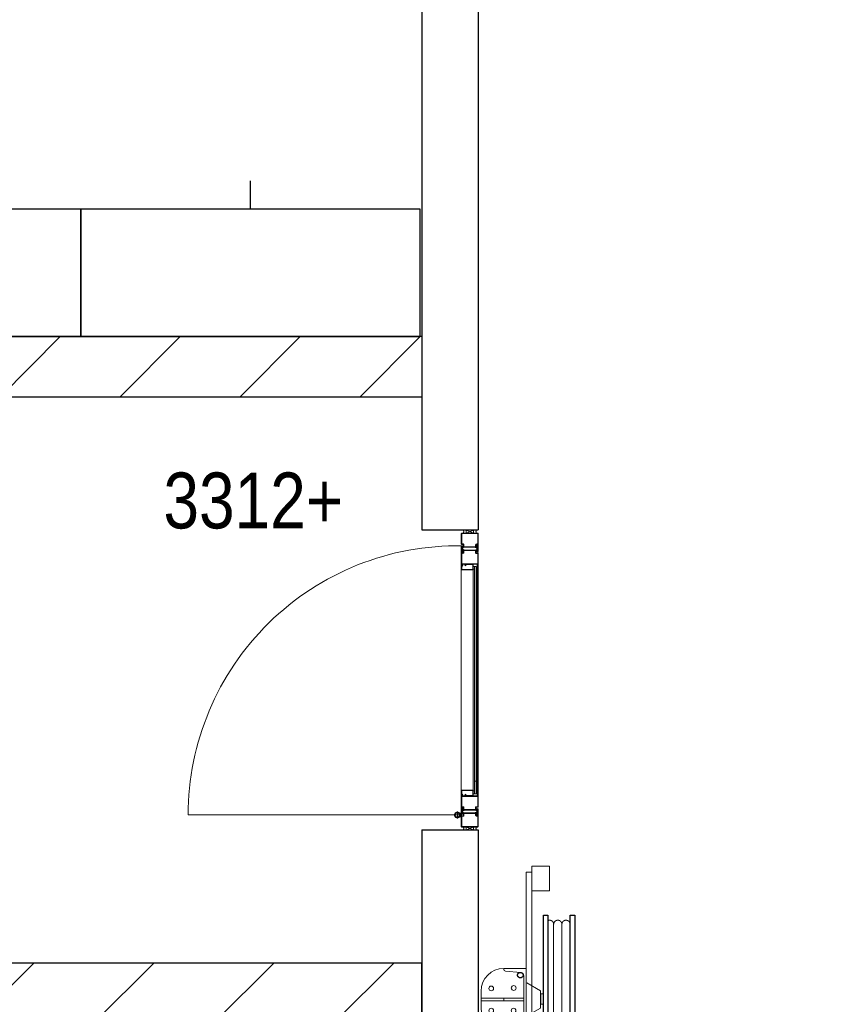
# Model space of a CAD drawing. Header units: millimetres. Extents: x 293454 to 524618, y 211738 to 307297.
# Tile 19 of 152: x 360297 to 363215, y 255602 to 259083. Entities that reach past the tile are written whole.
import ezdxf

# ---------------------------------------------------------------- set-up
doc = ezdxf.new("R2010")
doc.units = ezdxf.units.MM
doc.header["$LTSCALE"] = 400
doc.linetypes.add('HIDDEN', pattern=[0.375, 0.25, -0.125])
for name, color, linetype in [('inlay', 6, 'Continuous'), ('timmerwerk-ge', 150, 'Continuous'), ('timmerwerk-ve', 8, 'HIDDEN')]:
    doc.layers.add(name, color=color, linetype=linetype)
for name, color, linetype, lineweight in [('mat-beton (ihwg)', 5, 'Continuous', 25), ('mat-kalkzandsteen', 5, 'Continuous', 25), ('None', 7, 'Continuous', 9), ('Tekst', 140, 'Continuous', 15)]:
    doc.layers.add(name, color=color, linetype=linetype, lineweight=lineweight)
doc.styles.add('Arial Narrow', font='ARIALN.TTF', dxfattribs={"height": 222.25})

# ---------------------------------------------------------------- blocks, each defined once
blk = doc.blocks.new('*X57')
at = {"layer": 'None', "lineweight": 9}
for p, q in [((-55492.9, 510), (-55297.9, 705)), ((-55087.6, 491), (-54873.6, 705)), ((-54663.3, 491), (-54449.3, 705)), ((-54239.1, 491), (-54025.1, 705)), ((-53814.8, 491), (-53600.8, 705)), ((-53390.5, 491), (-53176.5, 705)), ((-52966.3, 491), (-52752.3, 705)), ((-52542, 491), (-52328, 705)), ((-52117.7, 491), (-51903.7, 705)), ((-51693.5, 491), (-51479.5, 705)), ((-51269.2, 491), (-51055.2, 705)), ((-50845, 491), (-50631, 705)), ((-50420.7, 491), (-50206.7, 705))]:
    blk.add_line(p, q, dxfattribs=at)
blk = doc.blocks.new('*X65')
at = {"layer": 'None', "lineweight": 9}
for p, q in [((-55419.2, 2705), (-55205.2, 2919)), ((-54994.9, 2705), (-54780.9, 2919)), ((-54570.6, 2705), (-54356.6, 2919)), ((-54146.4, 2705), (-53932.4, 2919)), ((-53722.1, 2705), (-53508.1, 2919)), ((-53297.9, 2705), (-53083.9, 2919)), ((-52873.6, 2705), (-52659.6, 2919)), ((-52449.3, 2705), (-52235.3, 2919)), ((-52025.1, 2705), (-51811.1, 2919)), ((-51600.8, 2705), (-51386.8, 2919)), ((-51176.5, 2705), (-50962.5, 2919)), ((-50752.3, 2705), (-50538.3, 2919)), ((-50328, 2705), (-50114, 2919))]:
    blk.add_line(p, q, dxfattribs=at)
blk = doc.blocks.new('*U15')
at = {"layer": 'None', "color": 140, "linetype": 'Continuous', "lineweight": 15, "flags": 128}
blk.add_lwpolyline([(-21.4, 110), (58.6, 110), (58.6, 106.7, -0.391021), (52.6, 100.2), (-0.9, 95.9, 0.391021), (-12.4, 83.5), (-12.4, -83.5, 0.391021), (-0.9, -95.9), (52.6, -100.2, -0.391021), (58.6, -106.7), (58.6, -110), (-21.4, -110)], format="xyb", close=True, dxfattribs=at)
blk = doc.blocks.new('*U16')
at = {"layer": 'None', "color": 253, "linetype": 'Continuous', "lineweight": 5}
for p, q in [((96.625, -278), (96.625, 266)), ((125.704, -278), (125.704, 266)), ((50.42, -31.849), (50.42, 29))]:
    blk.add_line(p, q, dxfattribs=at)
at = {"layer": 'None', "color": 140, "linetype": 'Continuous', "lineweight": 15}
for p, q in [((50.42, 29), (1.453, 57.31)), ((0, -61), (50.42, -31.849))]:
    blk.add_line(p, q, dxfattribs=at)
at = {"layer": 'None', "color": 92, "linetype": 'Continuous', "lineweight": 25}
for points in [[(60.916, 296), (76.476, 296), (76.476, -300), (60.916, -300)], [(154.785, 296), (171.344, 296), (171.344, -302), (154.785, -302)]]:
    blk.add_lwpolyline(points, close=True, dxfattribs=at)
at = {"layer": 'None', "color": 253, "linetype": 'Continuous', "lineweight": 5}
blk.add_lwpolyline([(50.929, 18), (60.916, 18), (60.916, -18), (50.929, -18)], close=True, dxfattribs=at)
for points, knots in [([(96.866, 264), (96.866, 268.997), (93.792, 272.9335), (90.718, 276.87), (85.875, 278.0735), (81.032, 279.277), (76.476, 277.238)], [0, 0, 0, 0.333549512, 0.333549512, 0.666828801, 0.666828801, 1, 1, 1]), ([(125.825, 264), (125.825, 267.886), (123.8855, 271.2505), (121.946, 274.615), (118.586, 276.5575), (115.226, 278.5), (107.466, 278.5), (104.106, 276.5575), (100.746, 274.615), (98.806, 271.2505), (96.866, 267.886), (96.866, 264)], [0, 0, 0, 0.166769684, 0.166769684, 0.333423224, 0.333423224, 0.499994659, 0.666566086, 0.666566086, 0.833226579, 0.833226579, 1, 1, 1]), ([(154.785, 264), (154.785, 267.886), (152.845, 271.2505), (150.905, 274.615), (147.5455, 276.5575), (144.186, 278.5), (140.306, 278.5), (136.426, 278.5), (133.066, 276.5575), (129.706, 274.615), (127.7655, 271.2505), (125.825, 267.886), (125.825, 264)], [0, 0, 0, 0.166772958, 0.166772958, 0.333424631, 0.333424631, 0.499985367, 0.499985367, 0.666556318, 0.666556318, 0.833223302, 0.833223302, 1, 1, 1]), ([(76.477, -291.432), (81.039, -293.343), (85.8175, -292.072), (90.596, -290.801), (93.6105, -286.876), (96.625, -282.951), (96.625, -278)], [0, 0, 0, 0.333165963, 0.333165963, 0.666458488, 0.666458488, 1, 1, 1]), ([(96.625, -278), (96.625, -281.901), (98.573, -285.2795), (100.521, -288.658), (103.895, -290.609), (107.269, -292.56), (111.165, -292.56), (115.061, -292.56), (118.435, -290.609), (121.809, -288.658), (123.7565, -285.2795), (125.704, -281.901), (125.704, -278)], [0, 0, 0, 0.166754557, 0.166754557, 0.333426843, 0.333426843, 0.500005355, 0.500005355, 0.666583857, 0.666583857, 0.833249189, 0.833249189, 1, 1, 1]), ([(125.704, -278), (125.704, -281.901), (127.6525, -285.2795), (129.601, -288.658), (132.975, -290.609), (136.349, -292.56), (140.245, -292.56), (144.141, -292.56), (147.5145, -290.609), (150.888, -288.658), (152.836, -285.2795), (154.784, -281.901), (154.784, -278)], [0, 0, 0, 0.166757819, 0.166757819, 0.333436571, 0.333436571, 0.500014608, 0.500014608, 0.666582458, 0.666582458, 0.833245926, 0.833245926, 1, 1, 1])]:
    blk.add_open_spline(points, degree=2, knots=knots, dxfattribs=at)
blk = doc.blocks.new('BSH')
at = {"layer": 'None', "color": 140, "linetype": 'Continuous', "lineweight": 15}
for p, q in [((0, -61), (0, 111.155)), ((-159.8585, -36.7557), (-159.8585, 32.756)), ((-80, -6.8893), (-80, 2.8892))]:
    blk.add_line(p, q, dxfattribs=at)
at = {"layer": 'None', "color": 253, "linetype": 'Continuous', "lineweight": 5}
for p, q in [((135.277, -233.0824), (136.142, -233.8294)), ((27.7468, -383.0008), (105.0969, -276.5164)), ((130.6676, -289.4337), (48.7568, -402.0618))]:
    blk.add_line(p, q, dxfattribs=at)
at = {"layer": 'None', "color": 140, "linetype": 'Continuous', "lineweight": 15}
for points in [[(20, 469.75), (82, 469.75), (82, 382.75), (20, 382.75)], [(0, 448), (20, 448), (20, -452), (0, -452)], [(-160, 2.8892), (-9, 2.8892), (-9, -6.8893), (-160, -6.8893)]]:
    blk.add_lwpolyline(points, close=True, dxfattribs=at)
at = {"layer": 'None', "color": 8, "linetype": 'Continuous', "lineweight": 5}
for centre in [(-124, 37.275), (-44.5, 38.775), (-124, -41.275), (-45, -41.275)]:
    blk.add_circle(centre, 8.5, dxfattribs=at)
at = {"layer": 'None', "color": 140, "linetype": 'Continuous', "lineweight": 15}
for centre, start, end in [((-80, 28), 90, 180), ((-80, -32), 180, 270)]:
    blk.add_arc(centre, 80, start, end, dxfattribs=at)
at = {"layer": 'None', "color": 9, "linetype": 'Continuous', "lineweight": 5}
blk.add_arc((38.2528, -392.5302), 14.18399, 137.79060093, 325.77092307, dxfattribs=at)
at = {"layer": 'None', "color": 92, "linetype": 'Continuous', "lineweight": 25}
for points, knots in [([(-11.70075, 86.5025), (-12.2626, 89.0317), (-14.0137, 90.9408), (-15.7648, 92.8499), (-18.23575, 93.6275), (-20.7067, 94.4051), (-23.236, 93.84325), (-25.7653, 93.2814), (-27.67445, 91.53015), (-29.5836, 89.7789), (-30.36125, 87.3079), (-31.1389, 84.8369), (-30.57705, 82.3077), (-30.0152, 79.7785), (-28.26385, 77.8694), (-26.5125, 75.9603), (-24.0415, 75.1827), (-21.5705, 74.4051), (-19.0412, 74.96695), (-16.5119, 75.5288), (-14.60305, 77.28005), (-12.6942, 79.0313), (-11.91655, 81.5023), (-11.1389, 83.9733), (-11.70075, 86.5025)], [0, 0, 0, 0.0833344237, 0.0833344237, 0.1666618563, 0.1666618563, 0.2499968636, 0.2499968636, 0.3333348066, 0.3333348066, 0.4166657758, 0.4166657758, 0.5000000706, 0.5000000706, 0.583336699, 0.583336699, 0.666668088, 0.666668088, 0.7500039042, 0.7500039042, 0.8333377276, 0.8333377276, 0.9166657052, 0.9166657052, 1, 1, 1]), ([(-11.75695, -89.71225), (-12.375, -92.4944), (-14.3012, -94.5944), (-16.2274, -96.6944), (-18.94545, -97.54975), (-21.6635, -98.4051), (-24.4457, -97.78705), (-27.2279, -97.169), (-29.328, -95.24265), (-31.4281, -93.3163), (-32.2835, -90.5982), (-33.1389, -87.8801), (-32.52085, -85.09795), (-31.9028, -82.3158), (-29.97635, -80.2158), (-28.0499, -78.1158), (-25.3318, -77.26045), (-22.6137, -76.4051), (-19.83145, -77.02315), (-17.0492, -77.6412), (-14.94945, -79.56755), (-12.8497, -81.4939), (-11.9943, -84.212), (-11.1389, -86.9301), (-11.75695, -89.71225)], [0, 0, 0, 0.083334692, 0.083334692, 0.1666618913, 0.1666618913, 0.2499964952, 0.2499964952, 0.3333343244, 0.3333343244, 0.4166651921, 0.4166651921, 0.4999998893, 0.4999998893, 0.5833365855, 0.5833365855, 0.6666673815, 0.6666673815, 0.7500034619, 0.7500034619, 0.8333376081, 0.8333376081, 0.9166653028, 0.9166653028, 1, 1, 1])]:
    blk.add_open_spline(points, degree=2, knots=knots, dxfattribs=at)
at = {"layer": 'None', "color": 7}
blk.add_blockref('*U16', (0, 0), dxfattribs=at)
at = {"layer": 'None', "color": 140, "rotation": 180}
blk.add_blockref('*U15', (-21.4, -2), dxfattribs=at)
blk = doc.blocks.new('*U99')
at = {"layer": 'None', "color": 8, "lineweight": 5}
blk.add_lwpolyline([(-49951.2, 1175), (-49951.2, 1185), (-49926.2, 1185), (-49926.2, 1175)], close=True, dxfattribs=at)
blk.add_lwpolyline([(-49951.2, 1175), (-49926.2, 1185), (-49926.2, 1175), (-49951.2, 1185)], dxfattribs=at)
blk = doc.blocks.new('*U100')
at = {"layer": 'None', "color": 8, "linetype": 'Continuous', "lineweight": 5}
for points in [[(-49961.2, 1175), (-49959.6, 1180.4), (-49961.2, 1185), (-49956.2, 1185), (-49951.2, 1185), (-49951.2, 1180), (-49951.2, 1175), (-49956.2, 1175), (-49961.2, 1175)], [(-49916.2, 1175), (-49917.7, 1180.4), (-49916.2, 1185), (-49921.2, 1185), (-49926.2, 1185), (-49926.2, 1180), (-49926.2, 1175), (-49921.2, 1175), (-49916.2, 1175)]]:
    blk.add_open_spline(points, degree=2, knots=[0, 0, 0, 0.253055, 0.253055, 0.502036, 0.502036, 0.751018, 0.751018, 1, 1, 1], dxfattribs=at)
at = {"layer": 'None', "color": 7}
blk.add_blockref('*U99', (0, 0), dxfattribs=at)
blk = doc.blocks.new('ARCPOLY21')
at = {"layer": 'None', "color": 8, "linetype": 'Continuous', "lineweight": 5}
for p, q in [((603.498816, 714.713573), (603.263974, 713.837028)), ((603.266954, 676.816344), (603.266954, 713.840008)), ((604.14046, 715.355217), (603.498816, 714.713573)), ((605.016947, 715.59006), (604.14046, 715.355217)), ((605.016947, 715.59), (641.516924, 715.59)), ((605.016947, 713.837028), (641.51895, 713.837028)), ((605.016947, 676.816344), (605.016947, 713.837028)), ((641.748786, 707.210541), (641.513944, 708.087087)), ((641.51895, 715.59006), (642.395437, 715.355217)), ((641.51895, 713.837028), (641.51895, 708.083987)), ((642.39049, 706.568897), (641.748786, 707.210541)), ((643.266976, 706.334054), (642.39049, 706.568897)), ((642.395437, 715.355217), (643.037081, 714.713573)), ((643.037081, 714.713573), (643.271923, 713.837028)), ((643.266976, 713.840008), (643.266976, 708.087087)), ((643.266976, 708.087087), (651.516974, 708.087087)), ((643.268943, 706.333995), (651.518941, 706.333995)), ((651.518941, 708.087087), (652.395487, 707.852185)), ((651.518941, 706.333995), (651.518941, 676.816344)), ((652.395487, 707.852185), (653.037071, 707.210541)), ((653.037071, 707.210541), (653.271973, 706.334054)), ((653.266966, 706.337094), (653.266966, 676.816344)), ((603.266954, 657.33999), (603.266954, 676.816344)), ((605.016947, 657.33707), (605.016947, 676.816344)), ((642.102242, 662.962556), (641.599953, 661.088109)), ((643.47446, 664.334774), (642.102242, 662.962556)), ((643.617749, 662.08756), (643.349946, 661.088109)), ((645.348966, 664.837062), (643.47446, 664.334774)), ((644.349456, 662.819266), (643.617749, 662.08756)), ((645.348966, 663.08707), (644.349456, 662.819266)), ((651.518941, 664.837003), (645.189941, 664.837003)), ((651.516974, 663.08701), (645.348966, 663.08701)), ((651.518941, 676.816344), (651.518941, 664.837003)), ((651.518941, 663.08707), (652.393937, 663.321495)), ((652.393937, 663.321495), (653.034508, 663.962066)), ((653.034508, 663.962066), (653.268933, 664.837062)), ((653.266966, 676.816344), (653.266966, 664.837003)), ((603.505969, 656.463563), (603.271961, 657.33707)), ((604.145408, 655.824125), (603.505969, 656.463563)), ((605.018973, 655.590057), (604.145408, 655.824125)), ((666.518927, 655.589998), (605.016947, 655.589998)), ((645.26695, 657.33707), (605.018973, 657.33707)), ((641.599953, 661.088109), (642.102242, 659.213603)), ((642.102242, 659.213603), (643.47446, 657.841384)), ((643.349946, 661.088109), (643.617749, 660.088599)), ((643.47446, 657.841384), (645.348966, 657.339096)), ((643.617749, 660.088599), (644.349456, 659.356892)), ((644.349456, 659.356892), (645.348966, 659.089088)), ((645.26695, 657.33707), (666.518927, 657.33707)), ((645.348966, 659.087062), (666.518927, 659.087062)), ((666.518927, 659.087062), (667.393923, 658.852637)), ((667.393923, 655.821502), (666.518927, 655.587077)), ((667.393923, 658.852637), (668.034494, 658.212066)), ((668.034494, 656.462073), (667.393923, 655.821502)), ((668.034494, 658.212066), (668.268919, 657.33707)), ((668.268919, 657.33707), (668.034494, 656.462073))]:
    blk.add_line(p, q, dxfattribs=at)
blk = doc.blocks.new('ARCPOLY22')
at = {"layer": 'None', "color": 8, "linetype": 'Continuous', "lineweight": 5}
for p, q in [((648.500085, 714.709997), (648.266017, 713.836491)), ((648.266017, 713.836491), (648.500085, 712.962985)), ((649.139583, 715.349495), (648.500085, 714.709997)), ((648.500085, 712.962985), (649.139583, 712.323546)), ((650.013089, 715.583503), (649.139583, 715.349495)), ((649.139583, 712.323546), (650.013089, 712.089479)), ((650.01303, 715.583563), (711.515069, 715.583563)), ((671.365023, 713.836551), (650.013089, 713.836551)), ((671.283066, 712.086558), (650.013089, 712.086558)), ((663.497508, 707.211494), (663.263083, 706.336498)), ((663.265109, 694.357216), (663.265109, 706.336558)), ((664.138079, 707.852066), (663.497508, 707.211494)), ((665.013075, 708.086491), (664.138079, 707.852066)), ((665.013075, 706.336558), (671.283066, 706.336558)), ((665.013075, 694.357216), (665.013075, 706.336558)), ((665.015101, 708.08655), (671.283066, 708.08655)), ((673.157573, 713.332236), (671.283066, 713.834465)), ((672.282577, 711.816669), (671.283066, 712.084472)), ((671.283066, 708.086491), (672.282577, 708.354354)), ((671.283066, 706.336498), (673.157573, 706.838787)), ((671.365023, 713.836551), (711.515069, 713.836551)), ((673.014224, 711.085021), (672.282577, 711.816669)), ((672.282577, 708.354354), (673.014224, 709.086001)), ((673.282087, 710.085511), (673.014224, 711.085021)), ((673.014224, 709.086001), (673.282087, 710.085511)), ((674.529791, 711.960018), (673.157573, 713.332236)), ((673.157573, 706.838787), (674.529791, 708.211005)), ((675.032079, 710.085511), (674.529791, 711.960018)), ((674.529791, 708.211005), (675.032079, 710.085511)), ((711.515069, 715.583503), (712.388575, 715.349495)), ((711.515069, 713.836551), (711.515069, 694.357216)), ((712.388575, 715.349495), (713.028014, 714.709997)), ((713.028014, 714.709997), (713.262081, 713.836491)), ((713.265061, 712.086558), (713.265061, 713.83357)), ((713.265061, 712.086558), (713.265061, 694.357216)), ((663.494945, 663.96302), (663.260043, 664.839506)), ((663.265109, 664.836466), (663.265109, 694.357216)), ((664.136589, 663.321376), (663.494945, 663.96302)), ((665.013075, 663.086534), (664.136589, 663.321376)), ((665.013075, 664.839566), (665.013075, 694.357216)), ((673.263073, 664.839566), (665.013075, 664.839566)), ((673.2651, 663.086474), (665.015101, 663.086474)), ((673.26504, 664.839506), (674.141586, 664.604664)), ((673.2651, 657.333553), (673.2651, 663.086474)), ((674.141586, 664.604664), (674.78323, 663.96302)), ((674.78323, 663.96302), (675.018072, 663.086534)), ((675.013065, 657.336593), (675.013065, 663.089573)), ((711.515069, 694.357216), (711.515069, 659.086466)), ((713.265061, 694.357216), (713.265061, 659.086525)), ((673.494935, 656.460047), (673.260093, 657.336533)), ((674.136579, 655.818403), (673.494935, 656.460047)), ((675.013065, 655.583501), (674.136579, 655.818403)), ((713.265061, 657.336593), (675.013065, 657.336593)), ((711.76511, 655.58356), (675.015092, 655.58356)), ((711.749554, 658.211052), (711.515069, 659.086049)), ((712.390065, 657.570481), (711.749554, 658.211052)), ((711.765051, 655.589461), (731.513083, 655.589461)), ((713.265061, 657.336056), (712.390065, 657.570481)), ((731.513083, 659.086466), (713.265061, 659.086466)), ((713.265061, 657.336473), (731.513083, 657.336473)), ((732.386589, 658.849478), (731.513083, 659.083545)), ((731.513083, 655.589521), (732.386589, 655.823588)), ((733.026028, 658.210039), (732.386589, 658.849478)), ((732.386589, 655.823588), (733.026028, 656.463027)), ((733.260095, 657.336533), (733.026028, 658.210039)), ((733.026028, 656.463027), (733.260095, 657.336533))]:
    blk.add_line(p, q, dxfattribs=at)
blk = doc.blocks.new('ARCPOLY24')
at = {"layer": 'None', "color": 8, "linetype": 'Continuous', "lineweight": 5}
for p, q in [((868.494928, 714.709997), (868.26092, 713.836491)), ((868.26092, 713.836491), (868.494928, 712.962985)), ((869.134426, 715.349495), (868.494928, 714.709997)), ((868.494928, 712.962985), (869.134426, 712.323546)), ((870.007932, 715.583503), (869.134426, 715.349495)), ((869.134426, 712.323546), (870.007932, 712.089479)), ((870.007873, 715.583563), (931.509912, 715.583563)), ((891.359866, 713.836551), (870.007932, 713.836551)), ((891.277909, 712.086558), (870.007932, 712.086558)), ((883.492351, 707.211494), (883.257926, 706.336498)), ((883.259952, 694.357216), (883.259952, 706.336558)), ((884.132922, 707.852066), (883.492351, 707.211494)), ((885.007918, 708.086491), (884.132922, 707.852066)), ((885.007918, 706.336558), (891.277909, 706.336558)), ((885.007918, 694.357216), (885.007918, 706.336558)), ((885.009944, 708.08655), (891.277909, 708.08655)), ((893.152416, 713.332236), (891.277909, 713.834465)), ((892.27742, 711.816669), (891.277909, 712.084472)), ((891.277909, 708.086491), (892.27742, 708.354354)), ((891.277909, 706.336498), (893.152416, 706.838787)), ((891.359866, 713.836551), (931.509912, 713.836551)), ((893.009067, 711.085021), (892.27742, 711.816669)), ((892.27742, 708.354354), (893.009067, 709.086001)), ((893.27693, 710.085511), (893.009067, 711.085021)), ((893.009067, 709.086001), (893.27693, 710.085511)), ((894.524634, 711.960018), (893.152416, 713.332236)), ((893.152416, 706.838787), (894.524634, 708.211005)), ((895.026922, 710.085511), (894.524634, 711.960018)), ((894.524634, 708.211005), (895.026922, 710.085511)), ((931.509912, 715.583503), (932.383418, 715.349495)), ((931.509912, 713.836551), (931.509912, 694.357216)), ((932.383418, 715.349495), (933.022857, 714.709997)), ((933.022857, 714.709997), (933.256924, 713.836491)), ((933.259904, 712.086558), (933.259904, 713.83357)), ((933.259904, 712.086558), (933.259904, 694.357216)), ((883.489788, 663.96302), (883.254886, 664.839506)), ((883.259952, 664.836466), (883.259952, 694.357216)), ((884.131432, 663.321376), (883.489788, 663.96302)), ((885.007918, 663.086534), (884.131432, 663.321376)), ((885.007918, 664.839566), (885.007918, 694.357216)), ((893.257916, 664.839566), (885.007918, 664.839566)), ((893.259943, 663.086474), (885.009944, 663.086474)), ((893.259883, 664.839506), (894.136429, 664.604664)), ((893.259943, 657.333553), (893.259943, 663.086474)), ((894.136429, 664.604664), (894.778073, 663.96302)), ((894.778073, 663.96302), (895.012915, 663.086534)), ((895.007908, 657.336593), (895.007908, 663.089573)), ((931.509912, 694.357216), (931.509912, 659.086466)), ((933.259904, 694.357216), (933.259904, 659.086525)), ((893.489778, 656.460047), (893.254936, 657.336533)), ((894.131422, 655.818403), (893.489778, 656.460047)), ((895.007908, 655.583501), (894.131422, 655.818403)), ((933.259904, 657.336593), (895.007908, 657.336593)), ((931.759953, 655.58356), (895.009935, 655.58356)), ((931.744397, 658.211052), (931.509912, 659.086049)), ((932.384908, 657.570481), (931.744397, 658.211052)), ((931.759894, 655.589461), (951.507926, 655.589461)), ((933.259904, 657.335997), (932.384908, 657.570481)), ((951.507926, 659.086466), (933.259904, 659.086466)), ((933.259904, 657.336473), (951.507926, 657.336473)), ((952.381432, 658.849478), (951.507926, 659.083545)), ((951.507926, 655.589521), (952.381432, 655.823588)), ((953.020871, 658.210039), (952.381432, 658.849478)), ((952.381432, 655.823588), (953.020871, 656.463027)), ((953.254938, 657.336533), (953.020871, 658.210039)), ((953.020871, 656.463027), (953.254938, 657.336533))]:
    blk.add_line(p, q, dxfattribs=at)
blk = doc.blocks.new('*U104')
at = {"layer": 'None', "color": 8, "lineweight": 5}
blk.add_lwpolyline([(-49951.2, 2224), (-49951.2, 2234), (-49926.2, 2234), (-49926.2, 2224)], close=True, dxfattribs=at)
blk.add_lwpolyline([(-49951.2, 2224), (-49926.2, 2234), (-49926.2, 2224), (-49951.2, 2234)], dxfattribs=at)
blk = doc.blocks.new('*U105')
at = {"layer": 'None', "color": 8, "linetype": 'Continuous', "lineweight": 5}
for points in [[(-49961.2, 2224), (-49959.6, 2229.3), (-49961.2, 2234), (-49956.2, 2234), (-49951.2, 2234), (-49951.2, 2229), (-49951.2, 2224), (-49956.2, 2224), (-49961.2, 2224)], [(-49916.2, 2224), (-49917.7, 2229.3), (-49916.2, 2234), (-49921.2, 2234), (-49926.2, 2234), (-49926.2, 2229), (-49926.2, 2224), (-49921.2, 2224), (-49916.2, 2224)]]:
    blk.add_open_spline(points, degree=2, knots=[0, 0, 0, 0.253055, 0.253055, 0.502036, 0.502036, 0.751018, 0.751018, 1, 1, 1], dxfattribs=at)
at = {"layer": 'None', "color": 7}
blk.add_blockref('*U104', (0, 0), dxfattribs=at)
blk = doc.blocks.new('*U106')
at = {"layer": 'None', "color": 8, "linetype": 'Continuous', "lineweight": 5}
for p, q in [((-49965.3, 2178.1), (-49965.4, 2177.5)), ((-49965.4, 2163.9), (-49965.4, 2177.5)), ((-49965.4, 2163.9), (-49965.3, 2163.9)), ((-49965.3, 2162.5), (-49965.4, 2162.5)), ((-49965.4, 2162.5), (-49965.4, 2156.8)), ((-49964.9, 2178.5), (-49965.3, 2178.1)), ((-49965.3, 2163.9), (-49965, 2163.6)), ((-49965.1, 2162.8), (-49965.3, 2162.5)), ((-49964.9, 2163.2), (-49965.1, 2162.8)), ((-49965, 2163.6), (-49964.9, 2163.2)), ((-49964.3, 2178.6), (-49964.9, 2178.5)), ((-49964.2, 2177.4), (-49964.4, 2177.3)), ((-49964.4, 2177.3), (-49964.4, 2177.2)), ((-49964.4, 2175.4), (-49964.4, 2177.2)), ((-49964.4, 2175.4), (-49964.2, 2172.7)), ((-49963.8, 2178.5), (-49964.3, 2178.6)), ((-49964, 2177.3), (-49964.2, 2177.4)), ((-49964.2, 2172.7), (-49963.5, 2167.1)), ((-49961.2, 2173), (-49964, 2177.3)), ((-49963.4, 2178.1), (-49963.8, 2178.5)), ((-49963.3, 2166.7), (-49963.5, 2167.1)), ((-49960.4, 2173.5), (-49963.4, 2178.1)), ((-49963.4, 2161.1), (-49963.1, 2163.1)), ((-49963.4, 2158.9), (-49961.5, 2162.5)), ((-49963.3, 2161), (-49963.4, 2161.1)), ((-49963.4, 2155.4), (-49961.5, 2158.9)), ((-49963.3, 2157.7), (-49963.4, 2158.9)), ((-49962.8, 2166.3), (-49963.3, 2166.7)), ((-49963.1, 2161), (-49963.3, 2161)), ((-49962.2, 2159.3), (-49963.2, 2157.7)), ((-49963.1, 2163.1), (-49962.9, 2163.6)), ((-49962.1, 2162.8), (-49963.1, 2161)), ((-49962.9, 2163.6), (-49962.6, 2163.9)), ((-49962.8, 2166.3), (-49959.2, 2165.1)), ((-49962.6, 2163.9), (-49962.1, 2164)), ((-49961.8, 2159.5), (-49962.2, 2159.3)), ((-49958.6, 2164), (-49962.1, 2164)), ((-49961.8, 2162.9), (-49962.1, 2162.8)), ((-49961.5, 2162.8), (-49961.8, 2162.9)), ((-49961.5, 2159.3), (-49961.8, 2159.5)), ((-49961.5, 2162.5), (-49961.5, 2162.8)), ((-49961.5, 2158.9), (-49961.5, 2159.3)), ((-49961, 2172.8), (-49961.2, 2173)), ((-49960.8, 2172.8), (-49961, 2172.8)), ((-49960.6, 2172.9), (-49960.8, 2172.8)), ((-49960.4, 2173), (-49960.6, 2172.9)), ((-49960.6, 2172.9), (-49960.6, 2172.9)), ((-49960.4, 2173.5), (-49960.4, 2173.3)), ((-49960.4, 2173.3), (-49960.4, 2173)), ((-49958.8, 2164.9), (-49959.2, 2165.1)), ((-49958.5, 2164.6), (-49958.8, 2164.9)), ((-49958.4, 2164.1), (-49958.6, 2164)), ((-49958.5, 2164.6), (-49958.4, 2164.2)), ((-49958.4, 2164.2), (-49958.4, 2164.1)), ((-49919.5, 2173.8), (-49919.3, 2174)), ((-49919.5, 2173.7), (-49919.5, 2173.8)), ((-49919.4, 2173.4), (-49919.5, 2173.7)), ((-49919.4, 2173.4), (-49919.1, 2173)), ((-49919.3, 2174), (-49915.8, 2173.9)), ((-49919.1, 2173), (-49918.7, 2172.8)), ((-49915.1, 2171.6), (-49918.7, 2172.8)), ((-49917.5, 2164.9), (-49917.3, 2165.1)), ((-49917.5, 2164.6), (-49917.5, 2164.9)), ((-49917.4, 2164.4), (-49917.5, 2164.6)), ((-49917.4, 2164.4), (-49914.5, 2159.8)), ((-49917.3, 2165.1), (-49917.3, 2165.1)), ((-49917.3, 2165.1), (-49917, 2165.1)), ((-49917, 2165.1), (-49916.8, 2165.1)), ((-49916.8, 2165.1), (-49916.7, 2164.9)), ((-49916.7, 2164.9), (-49913.8, 2160.7)), ((-49914.5, 2182.5), (-49916.4, 2179)), ((-49916.4, 2179), (-49916.4, 2178.6)), ((-49914.5, 2179), (-49916.4, 2175.4)), ((-49916.4, 2178.6), (-49916.1, 2178.4)), ((-49916.4, 2175.4), (-49916.4, 2175.1)), ((-49916.4, 2175.1), (-49916.1, 2175)), ((-49916.1, 2178.4), (-49915.7, 2178.6)), ((-49916.1, 2175), (-49915.8, 2175.2)), ((-49915.8, 2175.2), (-49914.8, 2176.9)), ((-49915.3, 2174), (-49915.8, 2173.9)), ((-49915.7, 2178.6), (-49914.7, 2180.2)), ((-49915, 2174.3), (-49915.3, 2174)), ((-49915.1, 2171.6), (-49914.6, 2171.3)), ((-49914.8, 2174.8), (-49915, 2174.3)), ((-49914.8, 2180.4), (-49914.7, 2180.6)), ((-49914.7, 2180.2), (-49914.8, 2180.4)), ((-49914.8, 2176.9), (-49914.6, 2177)), ((-49914.5, 2176.8), (-49914.8, 2174.8)), ((-49914.7, 2180.6), (-49914.5, 2180.6)), ((-49914.6, 2177), (-49914.5, 2176.8)), ((-49914.6, 2171.3), (-49914.4, 2170.8)), ((-49914.3, 2182.6), (-49914.5, 2182.5)), ((-49914.5, 2180.6), (-49914.4, 2180.4)), ((-49914.4, 2180.4), (-49914.5, 2180.2)), ((-49914.5, 2180.2), (-49914.5, 2179)), ((-49914.5, 2159.8), (-49914.1, 2159.5)), ((-49913.7, 2165.2), (-49914.4, 2170.8)), ((-49914, 2182.7), (-49914.3, 2182.6)), ((-49914.1, 2159.5), (-49913.5, 2159.3)), ((-49913.8, 2182.6), (-49914, 2182.7)), ((-49912.4, 2181.1), (-49913.8, 2182.6)), ((-49913.8, 2160.7), (-49913.7, 2160.6)), ((-49913.5, 2162.6), (-49913.7, 2165.2)), ((-49913.7, 2160.6), (-49913.5, 2160.7)), ((-49913.5, 2162.6), (-49913.5, 2160.8)), ((-49913.5, 2160.7), (-49913.5, 2160.8)), ((-49913.5, 2159.3), (-49913, 2159.4)), ((-49913, 2174.7), (-49912.8, 2175.1)), ((-49912.9, 2174.3), (-49913, 2174.7)), ((-49913, 2159.4), (-49912.6, 2159.8)), ((-49912.6, 2174), (-49912.9, 2174.3)), ((-49912.8, 2175.1), (-49912.5, 2175.4)), ((-49912.4, 2174), (-49912.6, 2174)), ((-49912.6, 2159.8), (-49912.4, 2160.4)), ((-49912.5, 2175.4), (-49912.4, 2175.4)), ((-49912.4, 2175.4), (-49912.4, 2181.1)), ((-49912.4, 2174), (-49912.4, 2160.4)), ((-49965.4, 2156.8), (-49964, 2155.4)), ((-49964, 2155.4), (-49963.9, 2155.3)), ((-49963.9, 2155.3), (-49963.6, 2155.3)), ((-49963.6, 2155.3), (-49963.4, 2155.4)), ((-49963.5, 2157.5), (-49963.3, 2157.7)), ((-49963.4, 2157.4), (-49963.5, 2157.5)), ((-49963.2, 2157.4), (-49963.4, 2157.4)), ((-49963.2, 2157.7), (-49963.1, 2157.5)), ((-49963.1, 2157.5), (-49963.2, 2157.4)), ((-49968.9, 2119.3), (-49968.9, 1365)), ((-49968.4, 2111.7), (-49968.1, 2112.8)), ((-49968.4, 2111.7), (-49968.4, 2095.3)), ((-49968.4, 2095.3), (-49968.3, 2094.6)), ((-49968.3, 2094.6), (-49967.8, 2094.2)), ((-49968.1, 2112.8), (-49967.3, 2113.7)), ((-49967.8, 2094.2), (-49967.1, 2094)), ((-49967.3, 2113.7), (-49966.1, 2114)), ((-49967.2, 2111.7), (-49967.1, 2112.2)), ((-49967.2, 2111.7), (-49967.2, 2095.2)), ((-49967.2, 2095.2), (-49927.7, 2095.2)), ((-49967.1, 2112.2), (-49966.7, 2112.6)), ((-49967.1, 2094), (-49944.7, 2094)), ((-49966.7, 2112.6), (-49966.1, 2112.7)), ((-49966.1, 2114), (-49965, 2113.7)), ((-49966.1, 2112.7), (-49965.6, 2112.6)), ((-49965.6, 2112.6), (-49965.2, 2112.2)), ((-49965.2, 2111.3), (-49965.5, 2107.6)), ((-49964.3, 2107.4), (-49965.5, 2107.6)), ((-49965.2, 2112.2), (-49965.1, 2111.7)), ((-49965.1, 2111.7), (-49965.2, 2111.3)), ((-49965, 2113.7), (-49964.1, 2112.8)), ((-49963.9, 2111.1), (-49964.3, 2107.4)), ((-49964.1, 2112.8), (-49963.8, 2111.7)), ((-49963.8, 2111.7), (-49963.9, 2111.1)), ((-49956.2, 2113.1), (-49956.4, 2112.1)), ((-49956.4, 2112.1), (-49956.2, 2111.2)), ((-49955.5, 2113.8), (-49956.2, 2113.1)), ((-49955.9, 2110.9), (-49953.2, 2108.2)), ((-49954.5, 2114), (-49955.5, 2113.8)), ((-49955, 2112.4), (-49955.1, 2112.1)), ((-49955.1, 2112.1), (-49955.1, 2111.8)), ((-49955.1, 2111.8), (-49955, 2111.7)), ((-49954.8, 2112.6), (-49955, 2112.4)), ((-49955, 2111.7), (-49952.3, 2109.1)), ((-49954.5, 2112.7), (-49954.8, 2112.6)), ((-49954.7, 2094), (-49938.9, 2094)), ((-49944.7, 2114), (-49954.5, 2114)), ((-49927.7, 2112.7), (-49954.5, 2112.7)), ((-49952.3, 2109.1), (-49953.2, 2108.2)), ((-49944.7, 2094), (-49927.6, 2094)), ((-49927.7, 2114), (-49927, 2113.8)), ((-49927.7, 2095.2), (-49927.7, 2112.7)), ((-49927.6, 2094), (-49926.9, 2094.2)), ((-49927.1, 2113.8), (-49926.6, 2113.3)), ((-49926.9, 2094.2), (-49926.5, 2094.6)), ((-49926.6, 2113.3), (-49926.5, 2112.7)), ((-49926.6, 2094.6), (-49926.5, 2095.3)), ((-49926.5, 2095.3), (-49926.5, 2112.7)), ((-49916.9, 2106.5), (-49926.5, 2106.5)), ((-49921.9, 2096.5), (-49926.5, 2096.5)), ((-49926.5, 2096.5), (-49926.5, 1365)), ((-49921.9, 1383), (-49921.9, 2106.5)), ((-49916.9, 1383), (-49916.9, 2106.5)), ((-49910.4, 2094), (-49916.9, 2094)), ((-49912.4, 2095.7), (-49912.4, 1365)), ((-49908.9, 2119.3), (-49908.9, 1365)), ((-49968.9, 1286.5), (-49968.9, 1365)), ((-49926.5, 1365), (-49926.5, 1333.8)), ((-49912.4, 1365), (-49912.4, 1333.8)), ((-49908.9, 1286.5), (-49908.9, 1365)), ((-49926.5, 1313.7), (-49926.5, 1347.5)), ((-49921.9, 1347.5), (-49921.9, 1302.5)), ((-49916.9, 1347.5), (-49916.9, 1302.5)), ((-49912.4, 1313.2), (-49912.4, 1333.8)), ((-49968.4, 1313.7), (-49968.3, 1314.4)), ((-49968.4, 1297.3), (-49968.4, 1313.7)), ((-49968.4, 1297.3), (-49968.1, 1296.1)), ((-49968.3, 1314.4), (-49967.8, 1314.8)), ((-49968.1, 1296.1), (-49967.3, 1295.3)), ((-49967.8, 1314.8), (-49967.1, 1315)), ((-49967.3, 1295.3), (-49966.1, 1295)), ((-49967.2, 1313.7), (-49927.7, 1313.7)), ((-49967.2, 1297.3), (-49967.2, 1313.7)), ((-49967.2, 1297.3), (-49967.1, 1296.8)), ((-49967.1, 1315), (-49944.7, 1315)), ((-49967.1, 1296.8), (-49966.7, 1296.4)), ((-49966.7, 1296.4), (-49966.1, 1296.2)), ((-49966.1, 1296.2), (-49965.6, 1296.4)), ((-49966.1, 1295), (-49965, 1295.3)), ((-49965.6, 1296.4), (-49965.2, 1296.8)), ((-49964.3, 1301.5), (-49965.5, 1301.4)), ((-49965.2, 1297.7), (-49965.5, 1301.4)), ((-49965.1, 1297.3), (-49965.2, 1297.7)), ((-49965.2, 1296.8), (-49965.1, 1297.3)), ((-49965, 1295.3), (-49964.1, 1296.1)), ((-49963.9, 1297.8), (-49964.3, 1301.5)), ((-49964.1, 1296.1), (-49963.8, 1297.3)), ((-49963.8, 1297.3), (-49963.9, 1297.8)), ((-49956.4, 1296.8), (-49956.2, 1297.8)), ((-49956.2, 1295.9), (-49956.4, 1296.8)), ((-49956.2, 1297.8), (-49955.9, 1298.1)), ((-49955.5, 1295.2), (-49956.2, 1295.9)), ((-49955.9, 1298.1), (-49953.2, 1300.8)), ((-49954.5, 1295), (-49955.5, 1295.2)), ((-49955.1, 1297.2), (-49955, 1297.3)), ((-49955.1, 1296.8), (-49955.1, 1297.2)), ((-49955, 1296.5), (-49955.1, 1296.8)), ((-49955, 1297.3), (-49952.3, 1299.9)), ((-49954.8, 1296.3), (-49955, 1296.5)), ((-49954.5, 1296.2), (-49954.8, 1296.3)), ((-49954.7, 1315), (-49938.9, 1315)), ((-49927.7, 1296.2), (-49954.5, 1296.2)), ((-49944.7, 1295), (-49954.5, 1295)), ((-49952.3, 1299.9), (-49953.2, 1300.8)), ((-49944.7, 1315), (-49938.9, 1315)), ((-49944.7, 1315), (-49927.6, 1315)), ((-49927.7, 1313.7), (-49927.7, 1296.2)), ((-49927.7, 1295), (-49927, 1295.2)), ((-49927.6, 1315), (-49926.9, 1314.8)), ((-49927.1, 1295.2), (-49926.6, 1295.6)), ((-49926.9, 1314.8), (-49926.5, 1314.4)), ((-49926.6, 1314.4), (-49926.5, 1313.7)), ((-49926.6, 1295.6), (-49926.5, 1296.3)), ((-49926.5, 1313.7), (-49926.5, 1296.3)), ((-49921.9, 1312.5), (-49926.5, 1312.5)), ((-49916.9, 1302.5), (-49926.5, 1302.5)), ((-49910.4, 1315), (-49916.9, 1315)), ((-49965.4, 1252.2), (-49964, 1253.6)), ((-49964, 1253.6), (-49963.9, 1253.7)), ((-49963.9, 1253.7), (-49963.6, 1253.7)), ((-49963.6, 1253.7), (-49963.4, 1253.5)), ((-49963.4, 1253.5), (-49961.5, 1250.1)), ((-50000.9, 1227.5), (-49974.2, 1227.5)), ((-49992.6, 1230.1), (-49992.9, 1227.5)), ((-49992.6, 1224.9), (-49992.9, 1227.5)), ((-49991.6, 1232.5), (-49992.6, 1230.1)), ((-49991.6, 1222.5), (-49992.6, 1224.9)), ((-49990, 1234.6), (-49991.6, 1232.5)), ((-49990, 1220.4), (-49991.6, 1222.5)), ((-49990.8, 1227.5), (-49990.6, 1229.6)), ((-49990.8, 1227.5), (-49990.6, 1225.4)), ((-49990.6, 1229.6), (-49989.8, 1231.5)), ((-49990.6, 1225.4), (-49989.8, 1223.5)), ((-49987.9, 1236.2), (-49990, 1234.6)), ((-49987.9, 1218.8), (-49990, 1220.4)), ((-49989.8, 1231.5), (-49988.5, 1233.2)), ((-49989.8, 1223.5), (-49988.5, 1221.8)), ((-49988.5, 1233.2), (-49986.8, 1234.4)), ((-49988.5, 1221.8), (-49986.8, 1220.6)), ((-49985.4, 1237.2), (-49987.9, 1236.2)), ((-49985.4, 1217.8), (-49987.9, 1218.8)), ((-49986.8, 1234.4), (-49984.9, 1235.2)), ((-49986.8, 1220.6), (-49984.9, 1219.8)), ((-49982.8, 1237.6), (-49985.4, 1237.2)), ((-49984.9, 1235.2), (-49982.8, 1235.5)), ((-49984.9, 1219.8), (-49982.8, 1219.5)), ((-49982.8, 1215.1), (-49982.8, 1240.2)), ((-49982.8, 1237.6), (-49980.2, 1237.2)), ((-49980.8, 1235.2), (-49982.8, 1235.5)), ((-49980.8, 1219.8), (-49982.8, 1219.5)), ((-49978.8, 1234.4), (-49980.8, 1235.2)), ((-49978.8, 1220.6), (-49980.8, 1219.8)), ((-49980.2, 1237.2), (-49977.8, 1236.2)), ((-49980.2, 1217.8), (-49977.8, 1218.8)), ((-49977.2, 1233.2), (-49978.8, 1234.4)), ((-49977.2, 1221.8), (-49978.8, 1220.6)), ((-49970.2, 1232), (-49977.8, 1236.2)), ((-49977.8, 1236.2), (-49975.7, 1234.6)), ((-49970.3, 1222.7), (-49977.8, 1218.7)), ((-49977.8, 1218.8), (-49975.7, 1220.4)), ((-49975.9, 1231.5), (-49977.2, 1233.2)), ((-49975.9, 1223.5), (-49977.2, 1221.8)), ((-49975.1, 1229.6), (-49975.9, 1231.5)), ((-49975.1, 1225.4), (-49975.9, 1223.5)), ((-49975.7, 1234.6), (-49974.1, 1232.5)), ((-49975.7, 1220.4), (-49974.1, 1222.5)), ((-49974.8, 1227.5), (-49975.1, 1229.6)), ((-49974.8, 1227.5), (-49975.1, 1225.4)), ((-49974.1, 1232.5), (-49973.1, 1230.1)), ((-49969.8, 1230.4), (-49974.1, 1222.4)), ((-49974.1, 1222.5), (-49973.1, 1224.9)), ((-49973.1, 1230.1), (-49972.8, 1227.5)), ((-49973.1, 1224.9), (-49972.8, 1227.5)), ((-49969.7, 1224.9), (-49971.3, 1227.7)), ((-49969.7, 1224.9), (-49970.3, 1222.7)), ((-49969.8, 1230.4), (-49970.2, 1232)), ((-49965.4, 1246.5), (-49965.4, 1252.2)), ((-49965.3, 1246.5), (-49965.4, 1246.5)), ((-49965.4, 1245), (-49965.3, 1245.1)), ((-49965.4, 1245), (-49965.4, 1231.5)), ((-49965.3, 1230.9), (-49965.4, 1231.5)), ((-49965.1, 1246.2), (-49965.3, 1246.5)), ((-49965.3, 1245.1), (-49965, 1245.4)), ((-49964.9, 1230.5), (-49965.3, 1230.9)), ((-49964.9, 1245.8), (-49965.1, 1246.2)), ((-49965, 1245.4), (-49964.9, 1245.8)), ((-49964.3, 1230.4), (-49964.9, 1230.5)), ((-49964.4, 1233.6), (-49964.2, 1236.2)), ((-49964.4, 1233.6), (-49964.4, 1231.8)), ((-49964.4, 1231.7), (-49964.4, 1231.8)), ((-49964.2, 1231.6), (-49964.4, 1231.7)), ((-49963.8, 1230.5), (-49964.3, 1230.4)), ((-49964.2, 1236.2), (-49963.5, 1241.8)), ((-49964, 1231.7), (-49964.2, 1231.6)), ((-49961.2, 1236), (-49964, 1231.7)), ((-49963.4, 1230.9), (-49963.8, 1230.5)), ((-49963.4, 1251.6), (-49963.5, 1251.5)), ((-49963.5, 1251.5), (-49963.3, 1251.3)), ((-49963.3, 1242.3), (-49963.5, 1241.8)), ((-49963.2, 1251.6), (-49963.4, 1251.6)), ((-49963.3, 1251.3), (-49963.4, 1250)), ((-49963.4, 1250), (-49961.5, 1246.5)), ((-49963.3, 1248), (-49963.4, 1247.8)), ((-49963.4, 1247.8), (-49963.1, 1245.8)), ((-49960.4, 1235.5), (-49963.4, 1230.9)), ((-49963.1, 1247.9), (-49963.3, 1248)), ((-49962.8, 1242.7), (-49963.3, 1242.3)), ((-49963.1, 1251.5), (-49963.2, 1251.6)), ((-49963.2, 1251.3), (-49963.1, 1251.5)), ((-49962.2, 1249.7), (-49963.2, 1251.3)), ((-49962.1, 1246.2), (-49963.1, 1247.9)), ((-49963.1, 1245.8), (-49962.9, 1245.4)), ((-49962.9, 1245.4), (-49962.6, 1245.1)), ((-49962.8, 1242.7), (-49959.2, 1243.8)), ((-49962.6, 1245.1), (-49962.1, 1245)), ((-49961.8, 1249.5), (-49962.2, 1249.7)), ((-49961.8, 1246), (-49962.1, 1246.2)), ((-49958.6, 1245), (-49962.1, 1245)), ((-49961.5, 1249.7), (-49961.8, 1249.5)), ((-49961.5, 1246.2), (-49961.8, 1246)), ((-49961.5, 1250.1), (-49961.5, 1249.7)), ((-49961.5, 1246.5), (-49961.5, 1246.2)), ((-49961, 1236.1), (-49961.2, 1236)), ((-49960.8, 1236.2), (-49961, 1236.1)), ((-49960.6, 1236.1), (-49960.8, 1236.2)), ((-49960.6, 1236.1), (-49960.6, 1236.1)), ((-49960.4, 1235.9), (-49960.6, 1236.1)), ((-49960.4, 1235.7), (-49960.4, 1235.9)), ((-49960.4, 1235.5), (-49960.4, 1235.7)), ((-49958.8, 1244), (-49959.2, 1243.8)), ((-49958.5, 1244.4), (-49958.8, 1244)), ((-49958.4, 1244.8), (-49958.6, 1245)), ((-49958.5, 1244.4), (-49958.4, 1244.7)), ((-49958.4, 1244.7), (-49958.4, 1244.8)), ((-49919.4, 1235.6), (-49919.5, 1235.2)), ((-49919.5, 1235.2), (-49919.5, 1235.1)), ((-49919.5, 1235.1), (-49919.3, 1235)), ((-49919.4, 1235.6), (-49919.1, 1235.9)), ((-49919.3, 1235), (-49915.8, 1235)), ((-49919.1, 1235.9), (-49918.7, 1236.2)), ((-49915.1, 1237.3), (-49918.7, 1236.2)), ((-49917.4, 1244.5), (-49917.5, 1244.3)), ((-49917.5, 1244.3), (-49917.5, 1244)), ((-49917.5, 1244), (-49917.3, 1243.9)), ((-49917.4, 1244.5), (-49914.5, 1249.1)), ((-49917.3, 1243.9), (-49917.3, 1243.9)), ((-49917.3, 1243.9), (-49917, 1243.8)), ((-49917, 1243.8), (-49916.8, 1243.9)), ((-49916.8, 1243.9), (-49916.7, 1244)), ((-49916.7, 1244), (-49913.8, 1248.3)), ((-49916.4, 1233.8), (-49916.1, 1233.9)), ((-49916.4, 1233.5), (-49916.4, 1233.8)), ((-49914.5, 1229.9), (-49916.4, 1233.5)), ((-49916.4, 1230.3), (-49916.1, 1230.5)), ((-49916.4, 1229.9), (-49916.4, 1230.3)), ((-49914.5, 1226.4), (-49916.4, 1229.9)), ((-49916.1, 1233.9), (-49915.8, 1233.8)), ((-49916.1, 1230.5), (-49915.7, 1230.3)), ((-49915.3, 1234.9), (-49915.8, 1235)), ((-49915.8, 1233.8), (-49914.8, 1232)), ((-49915.7, 1230.3), (-49914.7, 1228.7)), ((-49915, 1234.6), (-49915.3, 1234.9)), ((-49915.1, 1237.3), (-49914.6, 1237.7)), ((-49914.8, 1234.2), (-49915, 1234.6)), ((-49914.5, 1232.1), (-49914.8, 1234.2)), ((-49914.8, 1232), (-49914.6, 1232)), ((-49914.7, 1228.7), (-49914.8, 1228.5)), ((-49914.8, 1228.5), (-49914.7, 1228.4)), ((-49914.7, 1228.4), (-49914.5, 1228.4)), ((-49914.6, 1237.7), (-49914.4, 1238.1)), ((-49914.6, 1232), (-49914.5, 1232.1)), ((-49914.5, 1249.1), (-49914.1, 1249.5)), ((-49914.5, 1228.7), (-49914.5, 1229.9)), ((-49914.4, 1228.5), (-49914.5, 1228.7)), ((-49914.5, 1228.4), (-49914.4, 1228.5)), ((-49914.3, 1226.3), (-49914.5, 1226.4)), ((-49913.7, 1243.8), (-49914.4, 1238.1)), ((-49914, 1226.3), (-49914.3, 1226.3)), ((-49914.1, 1249.5), (-49913.5, 1249.6)), ((-49913.8, 1226.4), (-49914, 1226.3)), ((-49913.8, 1248.3), (-49913.7, 1248.4)), ((-49912.4, 1227.8), (-49913.8, 1226.4)), ((-49913.7, 1248.4), (-49913.5, 1248.3)), ((-49913.5, 1246.4), (-49913.7, 1243.8)), ((-49913.5, 1249.6), (-49913, 1249.5)), ((-49913.5, 1248.3), (-49913.5, 1248.2)), ((-49913.5, 1246.4), (-49913.5, 1248.2)), ((-49913, 1249.5), (-49912.6, 1249.1)), ((-49912.9, 1234.6), (-49913, 1234.2)), ((-49913, 1234.2), (-49912.8, 1233.8)), ((-49912.6, 1234.9), (-49912.9, 1234.6)), ((-49912.8, 1233.8), (-49912.5, 1233.5)), ((-49912.6, 1249.1), (-49912.4, 1248.5)), ((-49912.4, 1235), (-49912.6, 1234.9)), ((-49912.5, 1233.5), (-49912.4, 1233.5)), ((-49912.4, 1235), (-49912.4, 1248.5)), ((-49912.4, 1233.5), (-49912.4, 1227.8)), ((-49982.8, 1217.4), (-49985.4, 1217.8)), ((-49982.8, 1217.4), (-49980.2, 1217.8))]:
    blk.add_line(p, q, dxfattribs=at)
at = {"layer": 'None', "color": 8, "lineweight": 5}
blk.add_line((-49910.7, 2159), (-49910.7, 2154), dxfattribs=at)
at = {"layer": 'None', "color": 43, "linetype": 'Continuous', "lineweight": 9}
blk.add_line((-49982.8, 1227.6), (-50934.3, 1227.6), dxfattribs=at)
at = {"layer": 'None', "color": 8, "linetype": 'Continuous', "lineweight": 5}
for points in [[(-49921.9, 1365), (-49921.9, 2106.5), (-49916.9, 2106.5), (-49916.9, 1365)], [(-49921.9, 1365), (-49921.9, 1302.5), (-49916.9, 1302.5), (-49916.9, 1365)]]:
    blk.add_lwpolyline(points, dxfattribs=at)
blk.add_lwpolyline([(-49916.9, 1347.5), (-49921.9, 1347.5), (-49921.9, 1302.5), (-49916.9, 1302.5)], close=True, dxfattribs=at)
at = {"layer": 'None', "color": 43, "linetype": 'Continuous', "lineweight": 9}
blk.add_arc((-49982.8, 1227.6), 951.5, 88.994, 180, dxfattribs=at)
at = {"layer": 'None', "color": 8, "linetype": 'Continuous', "lineweight": 5}
for centre, radius, start, end in [((-49972.4, 1237.3), 3.57, 243.3356, 350.5891), ((-49972.1, 1218.2), 3.18, 358.6813, 117.3692), ((-49971.5, 1232.2), 4.69, 273.809, 332.009), ((-49972.3, 1221.8), 5.78, 32.8137, 79.084)]:
    blk.add_arc(centre, radius, start, end, dxfattribs=at)
at = {"layer": 'None', "color": 7}
for name in ['*U105', '*U100']:
    blk.add_blockref(name, (0, 0), dxfattribs=at)
at = {"layer": 'None', "color": 8, "xscale": -1, "rotation": 90}
for name, p in [('ARCPOLY21', (-49253.4, 2827.2)), ('ARCPOLY24', (-49253.4, 3047.2))]:
    blk.add_blockref(name, p, dxfattribs=at)
at = {"layer": 'None', "color": 8, "rotation": 90}
for name in ['ARCPOLY22', 'ARCPOLY21']:
    blk.add_blockref(name, (-49253.4, 581.7), dxfattribs=at)

msp = doc.modelspace()

# ---------------------------------------------------------------- linework, layer by layer
at = {"layer": 'inlay'}
msp.add_arc((369160.85228, 265657.09549), 7756.19307, 212.641868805, 322.534927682, dxfattribs=at)
at = {"layer": 'mat-beton (ihwg)', "lineweight": 25}
for p, q in [((361717.84062, 259948.5115), (361717.84062, 257278.5115)), ((361917.84062, 259948.5115), (361917.84062, 257278.5115)), ((361717.84062, 257278.5115), (361917.84062, 257278.5115)), ((361717.84062, 256218.5115), (361717.84062, 253548.5115)), ((361717.84062, 256218.5115), (361917.84062, 256218.5115)), ((361917.84062, 256218.5115), (361917.84062, 253548.5115))]:
    msp.add_line(p, q, dxfattribs=at)
at = {"layer": 'mat-kalkzandsteen', "lineweight": 25}
for p, q in [((361717.84062, 257962.5115), (356352.84062, 257962.5115)), ((361717.84062, 257962.5115), (361717.84062, 257748.5115)), ((361717.84062, 257748.5115), (356138.84062, 257748.5115)), ((356138.84062, 255748.5115), (361717.84062, 255748.5115)), ((361717.84062, 255534.5115), (361717.84062, 255748.5115))]:
    msp.add_line(p, q, dxfattribs=at)
at = {"layer": 'timmerwerk-ge'}
for points in [[(359312.77266, 257962.5115), (360512.77266, 257962.5115), (360512.77266, 258412.5115), (359312.77266, 258412.5115)], [(360512.77266, 257962.5115), (361712.77266, 257962.5115), (361712.77266, 258412.5115), (360512.77266, 258412.5115)]]:
    msp.add_lwpolyline(points, close=True, dxfattribs=at)
at = {"layer": 'timmerwerk-ve'}
msp.add_line((361112.77266, 258412.5115), (361112.77266, 258512.5115), dxfattribs=at)

# ---------------------------------------------------------------- block references
at = {"layer": 'mat-kalkzandsteen'}
for name in ['*X65', '*X57']:
    msp.add_blockref(name, (411826.78125, 255043.5115), dxfattribs=at)
at = {"layer": 'None', "color": 7}
for name, p in [('*U106', (411826.78125, 255043.5115)), ('BSH', (362087.69912, 255620.5115))]:
    msp.add_blockref(name, p, dxfattribs=at)

# ---------------------------------------------------------------- texts
at = {"layer": 'Tekst', "color": 92, "insert": (360804.77088, 257481.65039), "char_height": 197.555556, "attachment_point": 1, "style": 'Arial Narrow'}
msp.add_mtext('3312+', dxfattribs=at)

doc.saveas('drawing.dxf')
